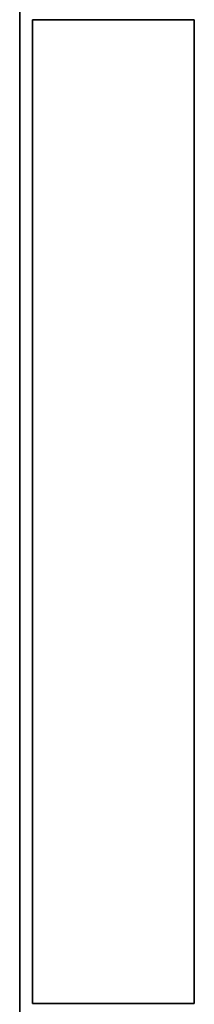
# Model space of a CAD drawing. Header units: millimetres. Extents: x -35 to 33166, y -35 to 31591.
# Tile 4 of 100: x 978 to 1005, y 965 to 1117. Entities that reach past the tile are written whole.
import ezdxf

# ---------------------------------------------------------------- set-up
doc = ezdxf.new("R2010")
doc.units = ezdxf.units.MM
doc.header["$LTSCALE"] = 25.4
doc.layers.get('0').update_dxf_attribs({"true_color": 0xffffff})
doc.layers.add('ICF - L1', color=7, linetype='Continuous', true_color=0xb4b464)
doc.layers.add('ICF - L2', color=7, linetype='Continuous', true_color=0x64ff64)

# ---------------------------------------------------------------- blocks, each defined once
blk = doc.blocks.new('Group8180')
for p, q in [((-571.5500000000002, 1.998901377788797e-05, 457.1999992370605), (-4.39453125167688e-05, 1.998901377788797e-05, 457.1999992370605)), ((-571.5500000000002, 1.998901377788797e-05, -7.629394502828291e-07), (-4.39453125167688e-05, 1.998901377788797e-05, -7.629394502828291e-07))]:
    blk.add_line(p, q)
blk = doc.blocks.new('6XR35_90_C_MSG#74')
blk.add_blockref('Group8180', (0, 0))
blk = doc.blocks.new('Group7855')
for p, q in [((1.998901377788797e-05, -4.39453125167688e-05, 457.1999992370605), (1.998901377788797e-05, -571.5500000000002, 457.1999992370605)), ((1.998901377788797e-05, -4.39453125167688e-05, -7.629394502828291e-07), (1.998901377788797e-05, -571.5500000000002, -7.629394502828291e-07))]:
    blk.add_line(p, q)
blk = doc.blocks.new('6XR35_90_C_MSG#35')
blk.add_blockref('Group7855', (0, 0))
blk = doc.blocks.new('Group8682')
for p, q in [((-571.5500000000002, 1.998901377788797e-05, 457.2000961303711), (-4.39453125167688e-05, 1.998901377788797e-05, 457.2000961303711)), ((-571.5500000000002, 1.998901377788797e-05, -7.629394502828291e-07), (-4.39453125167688e-05, 1.998901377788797e-05, -7.629394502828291e-07))]:
    blk.add_line(p, q)
blk = doc.blocks.new('6XR35_90_C_MSG#139')
blk.add_blockref('Group8682', (0, 0))
blk = doc.blocks.new('Group#1521')
for p, q in [((1.998901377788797e-05, -4.39453125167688e-05, 9.613037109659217e-05), (1.998901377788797e-05, -571.5500000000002, 9.613037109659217e-05)), ((1.998901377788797e-05, -4.39453125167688e-05, 457.2000961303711), (1.998901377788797e-05, -571.5500000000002, 457.2000961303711))]:
    blk.add_line(p, q)
blk = doc.blocks.new('6XR35_90_C_MSG#175')
blk.add_blockref('Group#1521', (0, 0))
blk = doc.blocks.new('Group9320')
for p, q in [((-571.5500000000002, 1.998901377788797e-05, 457.2000961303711), (-4.39453125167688e-05, 1.998901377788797e-05, 457.2000961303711)), ((-571.5500000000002, 1.998901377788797e-05, 9.613037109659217e-05), (-4.39453125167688e-05, 1.998901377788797e-05, 9.613037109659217e-05))]:
    blk.add_line(p, q)
blk = doc.blocks.new('6XR35_90_C_MSG#212')
blk.add_blockref('Group9320', (0, 0))
blk = doc.blocks.new('Group#3584')
for p, q in [((1.998901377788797e-05, -4.39453125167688e-05, 9.613037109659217e-05), (1.998901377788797e-05, -571.5500000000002, 9.613037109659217e-05)), ((1.998901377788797e-05, -4.39453125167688e-05, 457.2000961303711), (1.998901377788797e-05, -571.5500000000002, 457.2000961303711))]:
    blk.add_line(p, q)
blk = doc.blocks.new('6XR35_90_C_MSG#245')
blk.add_blockref('Group#3584', (0, 0))
blk = doc.blocks.new('Group#4045')
for p, q in [((-571.5500000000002, 1.998901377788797e-05, 9.613037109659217e-05), (-4.39453125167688e-05, 1.998901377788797e-05, 9.613037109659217e-05)), ((-571.5500000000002, 1.998901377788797e-05, 457.19990234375), (-4.39453125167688e-05, 1.998901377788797e-05, 457.19990234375))]:
    blk.add_line(p, q)
blk = doc.blocks.new('6XR35_90_C_MSG#285')
blk.add_blockref('Group#4045', (0, 0))
blk = doc.blocks.new('Group3573')
at = {"layer": 'ICF - L1', "extrusion": (0, 0, -1), "zscale": -1, "rotation": 270}
for name, p in [('6XR35_90_C_MSG#74', (-977.9100000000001, 865.42, -357.2)), ('6XR35_90_C_MSG#139', (-977.9100000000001, 865.42, -1271.6)), ('6XR35_90_C_MSG#212', (-977.9100000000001, 865.42, -2186)), ('6XR35_90_C_MSG#285', (-977.9100000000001, 865.42, -3100.4))]:
    blk.add_blockref(name, p, dxfattribs=at)
at = {"layer": 'ICF - L1', "rotation": 180}
for name, p in [('6XR35_90_C_MSG#35', (977.9100000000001, 865.42, -100)), ('6XR35_90_C_MSG#35', (977.9100000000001, 865.42, 814.4)), ('6XR35_90_C_MSG#175', (977.9100000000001, 865.42, 1728.8)), ('6XR35_90_C_MSG#245', (977.9100000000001, 865.42, 2643.2))]:
    blk.add_blockref(name, p, dxfattribs=at)
blk = doc.blocks.new('Group9361')
for p, q in [((-101.6000919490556, 1739.699999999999, 51.00452462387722), (-253.7459080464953, 1739.699999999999, 51.00452462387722)), ((-253.7459080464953, 1739.699999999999, 51.00452462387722), (-253.7459080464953, 1739.7, 144.6764535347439)), ((-253.7459080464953, 1739.7, 144.6764535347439), (-101.6000919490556, 1739.7, 144.6764535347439)), ((-253.7459080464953, 1714.699999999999, 51.00452462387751), (-253.7459080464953, 1739.699999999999, 51.00452462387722)), ((-253.7459080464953, 1739.7, 144.6764535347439), (-253.7459080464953, 1714.7, 144.6764535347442)), ((-101.6000919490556, 1739.7, 144.6764535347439), (-101.6000919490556, 1739.699999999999, 51.00452462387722)), ((-101.6000919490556, 1739.699999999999, 51.00452462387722), (-101.6000919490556, 1714.699999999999, 51.00452462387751)), ((-101.6000919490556, 1714.7, 144.6764535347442), (-101.6000919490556, 1739.7, 144.6764535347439)), ((-101.6000919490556, 1714.7, 144.6764535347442), (-253.7459080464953, 1714.7, 144.6764535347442)), ((-253.7459080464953, 1714.7, 144.6764535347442), (-253.7459080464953, 1714.699999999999, 51.00452462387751)), ((-253.7459080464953, 1714.699999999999, 51.00452462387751), (-101.6000919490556, 1714.699999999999, 51.00452462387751)), ((-101.6000919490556, 1714.699999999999, 51.00452462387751), (-101.6000919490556, 1714.7, 144.6764535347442))]:
    blk.add_line(p, q)
blk = doc.blocks.new('6XR35_96_S#1_CUT_68_625_MSG')
blk.add_blockref('Group9361', (0, 0))
blk = doc.blocks.new('Group#4788')
for p, q in [((1.998901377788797e-05, -4.39453125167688e-05, 457.1999023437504), (1.998901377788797e-05, -532.5008740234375, 457.1999023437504)), ((1.998901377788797e-05, -4.39453125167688e-05, -9.765624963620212e-05), (1.998901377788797e-05, -532.5008740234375, -9.765624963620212e-05))]:
    blk.add_line(p, q)
blk = doc.blocks.new('6XR35_90_C#3_FC_1hdshr_MSG')
blk.add_blockref('Group#4788', (0, 0))
blk = doc.blocks.new('Group#3801')
for p, q in [((1.998901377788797e-05, -4.39453125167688e-05, -9.765624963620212e-05), (1.998901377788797e-05, -532.5008740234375, -9.765624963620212e-05)), ((1.998901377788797e-05, -4.39453125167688e-05, 457.1999023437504), (1.998901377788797e-05, -532.5008740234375, 457.1999023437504))]:
    blk.add_line(p, q)
blk = doc.blocks.new('6XR35_90_C#3_FC_mlmx2_MSG')
blk.add_blockref('Group#3801', (0, 0))
blk = doc.blocks.new('Group9466')
for p, q in [((-457.2990689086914, 1.998901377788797e-05, 457.1999023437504), (-4.39453125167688e-05, 1.998901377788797e-05, 457.1999023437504)), ((-457.2990689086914, 1.998901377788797e-05, -9.765624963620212e-05), (-4.39453125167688e-05, 1.998901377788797e-05, -9.765624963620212e-05))]:
    blk.add_line(p, q)
blk = doc.blocks.new('6XR35_90_C#3_FC_h89m6_MSG')
blk.add_blockref('Group9466', (0, 0))
blk = doc.blocks.new('Group#4807')
for p, q in [((-457.2990689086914, 1.998901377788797e-05, 457.1999023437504), (-4.39453125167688e-05, 1.998901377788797e-05, 457.1999023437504)), ((-457.2990689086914, 1.998901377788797e-05, -9.765624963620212e-05), (-4.39453125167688e-05, 1.998901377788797e-05, -9.765624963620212e-05))]:
    blk.add_line(p, q)
blk = doc.blocks.new('6XR35_90_C#3_FC_3awahn_MSG')
blk.add_blockref('Group#4807', (0, 0))
blk = doc.blocks.new('Group10012')
for p, q in [((1.998901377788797e-05, -4.39453125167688e-05, -9.765624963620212e-05), (1.998901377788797e-05, -532.5008740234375, -9.765624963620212e-05)), ((1.998901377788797e-05, -4.39453125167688e-05, 457.1999023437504), (1.998901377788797e-05, -532.5008740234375, 457.1999023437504))]:
    blk.add_line(p, q)
blk = doc.blocks.new('6XR35_90_C#3_FC_ei03fy_MSG')
blk.add_blockref('Group10012', (0, 0))
blk = doc.blocks.new('Group10176')
for p, q in [((-457.2990689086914, 1.998901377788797e-05, 457.1999023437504), (-4.39453125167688e-05, 1.998901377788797e-05, 457.1999023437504)), ((-457.2990689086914, 1.998901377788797e-05, -9.765624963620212e-05), (-4.39453125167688e-05, 1.998901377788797e-05, -9.765624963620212e-05))]:
    blk.add_line(p, q)
blk = doc.blocks.new('6XR35_90_C#3_FC_a51q4m_MSG')
blk.add_blockref('Group10176', (0, 0))
blk = doc.blocks.new('Group10455')
for p, q in [((1.998901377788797e-05, -353.1800366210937, 317.4098884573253), (1.998901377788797e-05, -4.39453125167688e-05, 317.4098884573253)), ((1.998901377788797e-05, -4.39453125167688e-05, -9.765624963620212e-05), (1.998901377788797e-05, -532.5008740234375, -9.765624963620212e-05))]:
    blk.add_line(p, q)
blk = doc.blocks.new('6XR35_90_C#3_FC_avu7r8_MSG')
blk.add_blockref('Group10455', (0, 0))
blk = doc.blocks.new('Group3664')
at = {"layer": 'ICF - L2'}
for name, p, rotation in [('6XR35_90_C#3_FC_1hdshr_MSG', (977.9100000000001, 865.42, 4471.999999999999), 180), ('6XR35_90_C#3_FC_mlmx2_MSG', (977.9100000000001, 865.42, 3557.599999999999), 180), ('6XR35_90_C#3_FC_ei03fy_MSG', (977.9100000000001, 865.42, 5386.4), 180), ('6XR35_90_C#3_FC_avu7r8_MSG', (977.9100000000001, 865.42, 6300.799999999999), 180), ('6XR35_96_S#1_CUT_68_625_MSG', (2719.6, 1218.6, 6425), 90)]:
    blk.add_blockref(name, p, dxfattribs=dict(at, rotation=rotation))
at = {"layer": 'ICF - L2', "extrusion": (0, 0, -1), "zscale": -1, "rotation": 270}
for name, p in [('6XR35_90_C#3_FC_h89m6_MSG', (-977.9100000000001, 865.42, -4014.799999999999)), ('6XR35_90_C#3_FC_3awahn_MSG', (-977.9100000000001, 865.42, -4929.199999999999)), ('6XR35_90_C#3_FC_a51q4m_MSG', (-977.9100000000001, 865.42, -5843.599999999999))]:
    blk.add_blockref(name, p, dxfattribs=at)

msp = doc.modelspace()

# ---------------------------------------------------------------- block references
for name in ['Group3573', 'Group3664']:
    msp.add_blockref(name, (0, 0))

doc.saveas('drawing.dxf')
